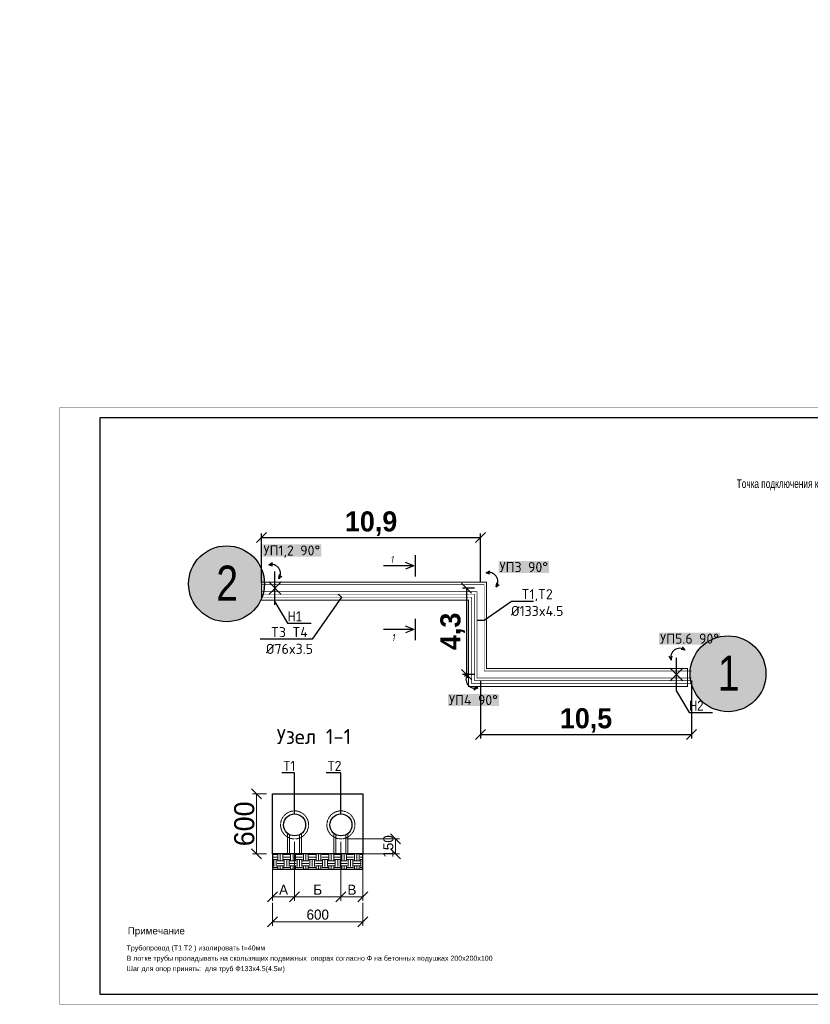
# Model space of a CAD drawing. Header units: millimetres. Extents: x 0 to 1576219, y -334896 to 156638.
# Tile 55 of 63: x 728510 to 767865, y -212049 to -163019. Entities that reach past the tile are written whole.
import ezdxf
from ezdxf import colors
from ezdxf.entities.mleader import LeaderData, LeaderLine
from ezdxf.math import Vec2, Vec3

# ---------------------------------------------------------------- set-up
doc = ezdxf.new("R2010")
doc.units = ezdxf.units.MM
doc.linetypes.add('( Hidden )', pattern=[0.375, 0.25, -0.125])
for name, color, linetype, lineweight in [('.', 7, 'Continuous', 15), ('KIK-0-HSL-HTC', 250, 'Continuous', 18), ('Отоп', 1, 'Continuous', 53), ('ТС_труБы', 5, 'Continuous', 60)]:
    doc.layers.add(name, color=color, linetype=linetype, lineweight=lineweight)
doc.layers.add('os', color=3, linetype='Continuous')
doc.layers.add('ВЫНОСКИ', color=7, linetype='Continuous')
doc.layers.add('К1', color=7, linetype='Continuous', lineweight=40, true_color=0x076e4b)
doc.styles.add('Arial', font='ARIALUNI.TTF')
doc.styles.add('ATR', font='romans.shx', dxfattribs={"width": 0.6})
doc.styles.add('BM-431', font='txt')
doc.styles.add('FAYZXON', font='GOTHICB.TTF')
doc.styles.add('GOST', font='isocpeur.ttf')
doc.styles.add('ISO_1.0', font='isocpeur.ttf')
doc.styles.add('ISOCPEUR', font='isocpeur.ttf')
doc.styles.add('стиль 3', font='arial.ttf', dxfattribs={"width": 0.8, "height": 800})
doc.dimstyles.new('MAGENTA genplan dimension', dxfattribs={"dimtxt": 1000, "dimasz": 500, "dimexe": 200, "dimexo": 300, "dimgap": 100, "dimtad": 1, "dimdec": 1, "dimlfac": 0.001, "dimzin": 1, "dimtxsty": 'FAYZXON', "dimblk": 'OBLIQUE', "dimcen": 0, "dimclrd": 142, "dimclre": 142, "dimclrt": 6, "dimadec": 0, "dimazin": 0, "dimtfac": 1, "dimtdec": 1, "dimtmove": 0, "dimatfit": 3, "dimldrblk": 'OBLIQUE', "dimfxl": 1, "dimlwd": 30, "dimlwe": 30, "dimarcsym": 0})

# ---------------------------------------------------------------- blocks, each defined once
blk = doc.blocks.new('_Oblique')
at = {"color": 0, "linetype": 'ByBlock', "lineweight": -2}
blk.add_line((-0.5, -0.5), (0.5, 0.5), dxfattribs=at)
blk = doc.blocks.new('*D340')
at = {"color": 142, "lineweight": 30, "transparency": 16777216}
for p, q in [((740552, -191027), (740552, -188611)), ((751452, -191027), (751452, -188611)), ((740552, -188811), (751452, -188811))]:
    blk.add_line(p, q, dxfattribs=at)
at = {"layer": 'Defpoints', "color": 0, "transparency": 16777216}
for p in [(751452, -188811), (740552, -191327), (751452, -191327)]:
    blk.add_point(p, dxfattribs=at)
at = {"color": 142, "lineweight": 30, "transparency": 16777216, "xscale": 500, "yscale": 500, "zscale": 500, "rotation": 180}
blk.add_blockref('_Oblique', (740552, -188811), dxfattribs=at)
at = {"color": 142, "lineweight": 30, "transparency": 16777216, "xscale": 500, "yscale": 500, "zscale": 500}
blk.add_blockref('_Oblique', (751452, -188811), dxfattribs=at)
at = {"color": 6, "transparency": 16777216, "insert": (746002, -188116), "char_height": 1000, "attachment_point": 5, "style": 'FAYZXON'}
blk.add_mtext('10,9', dxfattribs=at)
blk = doc.blocks.new('*D341')
at = {"color": 142, "lineweight": 30, "transparency": 16777216}
for p, q in [((751152, -191327), (750557, -191327)), ((750757, -191327), (750757, -195627)), ((751152, -195627), (750557, -195627))]:
    blk.add_line(p, q, dxfattribs=at)
at = {"layer": 'Defpoints', "color": 0, "transparency": 16777216}
for p in [(751452, -191327), (750757, -195627), (751452, -195627)]:
    blk.add_point(p, dxfattribs=at)
at = {"color": 142, "lineweight": 30, "transparency": 16777216, "xscale": 500, "yscale": 500, "zscale": 500}
for p, rotation in [((750757, -191327), 90), ((750757, -195627), 270)]:
    blk.add_blockref('_Oblique', p, dxfattribs=dict(at, rotation=rotation))
at = {"color": 6, "transparency": 16777216, "insert": (750062, -193477), "char_height": 1000, "attachment_point": 5, "rotation": 90, "style": 'FAYZXON'}
blk.add_mtext('4,3', dxfattribs=at)
blk = doc.blocks.new('*D342')
at = {"color": 142, "lineweight": 30, "transparency": 16777216}
for p, q in [((751452, -195927), (751452, -198812)), ((761952, -195927), (761952, -198812)), ((751452, -198612), (761952, -198612))]:
    blk.add_line(p, q, dxfattribs=at)
at = {"layer": 'Defpoints', "color": 0, "transparency": 16777216}
for p in [(751452, -195627), (761952, -195627), (761952, -198612)]:
    blk.add_point(p, dxfattribs=at)
at = {"color": 142, "lineweight": 30, "transparency": 16777216, "xscale": 500, "yscale": 500, "zscale": 500, "rotation": 180}
blk.add_blockref('_Oblique', (751452, -198612), dxfattribs=at)
at = {"color": 142, "lineweight": 30, "transparency": 16777216, "xscale": 500, "yscale": 500, "zscale": 500}
blk.add_blockref('_Oblique', (761952, -198612), dxfattribs=at)
at = {"color": 6, "transparency": 16777216, "insert": (756702, -197917), "char_height": 1000, "attachment_point": 5, "style": 'FAYZXON'}
blk.add_mtext('10,5', dxfattribs=at)
blk = doc.blocks.new('_None')
blk = doc.blocks.new('*D343')
at = {"color": 250, "lineweight": 0, "transparency": 16777216}
for p, q in [((742194, -203963), (742194, -206894)), ((741096, -204863), (741096, -206894))]:
    blk.add_line(p, q, dxfattribs=at)
at = {"color": 250, "linetype": 'Continuous', "lineweight": 0, "transparency": 16777216}
blk.add_line((741096, -206694), (742194, -206694), dxfattribs=at)
at = {"layer": 'Defpoints', "color": 0, "linetype": 'Continuous', "transparency": 16777216}
for p in [(742194, -203663), (741096, -204563), (742194, -206694)]:
    blk.add_point(p, dxfattribs=at)
at = {"color": 250, "linetype": 'Continuous', "lineweight": 0, "transparency": 16777216, "xscale": 500, "yscale": 500, "zscale": 500, "rotation": 180}
blk.add_blockref('_Oblique', (741096, -206694), dxfattribs=at)
at = {"color": 250, "linetype": 'Continuous', "lineweight": 0, "transparency": 16777216, "xscale": 500, "yscale": 500, "zscale": 500}
blk.add_blockref('_Oblique', (742194, -206694), dxfattribs=at)
at = {"color": 250, "linetype": 'Continuous', "lineweight": 0, "transparency": 16777216, "insert": (741645, -206344), "char_height": 1000, "attachment_point": 5, "style": 'BM-431'}
blk.add_mtext('{\\H0.5x;A}', dxfattribs=at)
blk = doc.blocks.new('*D346')
at = {"color": 250, "lineweight": 0, "transparency": 16777216}
for p, q in [((742194, -203963), (742194, -206894)), ((744499, -203963), (744499, -206894))]:
    blk.add_line(p, q, dxfattribs=at)
at = {"color": 250, "linetype": 'Continuous', "lineweight": 0, "transparency": 16777216}
blk.add_line((742194, -206694), (744499, -206694), dxfattribs=at)
at = {"layer": 'Defpoints', "color": 0, "linetype": 'Continuous', "transparency": 16777216}
for p in [(742194, -203663), (744499, -203663), (744499, -206694)]:
    blk.add_point(p, dxfattribs=at)
at = {"color": 250, "linetype": 'Continuous', "lineweight": 0, "transparency": 16777216, "xscale": 500, "yscale": 500, "zscale": 500, "rotation": 180}
blk.add_blockref('_Oblique', (742194, -206694), dxfattribs=at)
at = {"color": 250, "linetype": 'Continuous', "lineweight": 0, "transparency": 16777216, "xscale": 500, "yscale": 500, "zscale": 500}
blk.add_blockref('_Oblique', (744499, -206694), dxfattribs=at)
at = {"color": 250, "linetype": 'Continuous', "lineweight": 0, "transparency": 16777216, "insert": (743346, -206344), "char_height": 1000, "attachment_point": 5, "style": 'BM-431'}
blk.add_mtext('{\\H0.5x;Б}', dxfattribs=at)
blk = doc.blocks.new('*D347')
at = {"color": 250, "lineweight": 0, "transparency": 16777216}
for p, q in [((744499, -203963), (744499, -206894)), ((745596, -203963), (745596, -206894))]:
    blk.add_line(p, q, dxfattribs=at)
at = {"color": 250, "linetype": 'Continuous', "lineweight": 0, "transparency": 16777216}
blk.add_line((744499, -206694), (745596, -206694), dxfattribs=at)
at = {"layer": 'Defpoints', "color": 0, "linetype": 'Continuous', "transparency": 16777216}
for p in [(744499, -203663), (745596, -203663), (745596, -206694)]:
    blk.add_point(p, dxfattribs=at)
at = {"color": 250, "linetype": 'Continuous', "lineweight": 0, "transparency": 16777216, "xscale": 500, "yscale": 500, "zscale": 500, "rotation": 180}
blk.add_blockref('_Oblique', (744499, -206694), dxfattribs=at)
at = {"color": 250, "linetype": 'Continuous', "lineweight": 0, "transparency": 16777216, "xscale": 500, "yscale": 500, "zscale": 500}
blk.add_blockref('_Oblique', (745596, -206694), dxfattribs=at)
at = {"color": 250, "linetype": 'Continuous', "lineweight": 0, "transparency": 16777216, "insert": (745047, -206344), "char_height": 1000, "attachment_point": 5, "style": 'BM-431'}
blk.add_mtext('{\\H0.5x;B}', dxfattribs=at)
blk = doc.blocks.new('*D344')
at = {"color": 250, "lineweight": 0, "transparency": 16777216}
for p, q in [((741096, -206994), (741096, -208136)), ((745596, -206999), (745596, -208136))]:
    blk.add_line(p, q, dxfattribs=at)
at = {"color": 250, "linetype": 'Continuous', "lineweight": 0, "transparency": 16777216}
blk.add_line((741096, -207936), (745596, -207936), dxfattribs=at)
at = {"layer": 'Defpoints', "color": 0, "linetype": 'Continuous', "transparency": 16777216}
for p in [(741096, -206694), (745596, -206699), (745596, -207936)]:
    blk.add_point(p, dxfattribs=at)
at = {"color": 250, "linetype": 'Continuous', "lineweight": 0, "transparency": 16777216, "xscale": 500, "yscale": 500, "zscale": 500, "rotation": 180}
blk.add_blockref('_Oblique', (741096, -207936), dxfattribs=at)
at = {"color": 250, "linetype": 'Continuous', "lineweight": 0, "transparency": 16777216, "xscale": 500, "yscale": 500, "zscale": 500}
blk.add_blockref('_Oblique', (745596, -207936), dxfattribs=at)
at = {"color": 250, "linetype": 'Continuous', "lineweight": 0, "transparency": 16777216, "insert": (743346, -207586), "char_height": 1000, "attachment_point": 5, "style": 'BM-431'}
blk.add_mtext('{\\H0.5x;600}', dxfattribs=at)
blk = doc.blocks.new('*D348')
at = {"color": 250, "lineweight": 0, "transparency": 16777216}
for p, q in [((744799, -203813), (747412, -203813)), ((744799, -204563), (747412, -204563))]:
    blk.add_line(p, q, dxfattribs=at)
at = {"color": 250, "linetype": 'Continuous', "lineweight": 0, "transparency": 16777216}
blk.add_line((747212, -203813), (747212, -204563), dxfattribs=at)
at = {"layer": 'Defpoints', "color": 0, "linetype": 'Continuous', "transparency": 16777216}
for p in [(744499, -203813), (744499, -204563), (747212, -204563)]:
    blk.add_point(p, dxfattribs=at)
at = {"color": 250, "linetype": 'Continuous', "lineweight": 0, "transparency": 16777216, "xscale": 500, "yscale": 500, "zscale": 500}
for p, rotation in [((747212, -203813), 90), ((747212, -204563), 270)]:
    blk.add_blockref('_Oblique', p, dxfattribs=dict(at, rotation=rotation))
at = {"color": 250, "linetype": 'Continuous', "lineweight": 0, "transparency": 16777216, "insert": (746862, -204188), "char_height": 1000, "attachment_point": 5, "rotation": 90, "style": 'BM-431'}
blk.add_mtext('{\\H0.5x;150}', dxfattribs=at)
blk = doc.blocks.new('*D345')
at = {"color": 250, "lineweight": 0, "transparency": 16777216}
for p, q in [((740796, -201563), (740093, -201563)), ((740796, -204563), (740093, -204563))]:
    blk.add_line(p, q, dxfattribs=at)
at = {"color": 250, "linetype": 'Continuous', "lineweight": 0, "transparency": 16777216}
blk.add_line((740293, -201563), (740293, -204563), dxfattribs=at)
at = {"layer": 'Defpoints', "color": 0, "linetype": 'Continuous', "transparency": 16777216}
for p in [(741096, -201563), (740293, -204563), (741096, -204563)]:
    blk.add_point(p, dxfattribs=at)
at = {"color": 250, "linetype": 'Continuous', "lineweight": 0, "transparency": 16777216, "xscale": 500, "yscale": 500, "zscale": 500}
for p, rotation in [((740293, -201563), 90), ((740293, -204563), 270)]:
    blk.add_blockref('_Oblique', p, dxfattribs=dict(at, rotation=rotation))
at = {"color": 250, "linetype": 'Continuous', "lineweight": 0, "transparency": 16777216, "insert": (739693, -203063), "char_height": 1000, "attachment_point": 5, "rotation": 90, "style": 'BM-431'}
blk.add_mtext('600', dxfattribs=at)

msp = doc.modelspace()

# ---------------------------------------------------------------- hatches: boundary and pattern name
at = {"layer": 'KIK-0-HSL-HTC'}
h = msp.add_hatch(dxfattribs=at)
h.set_pattern_fill('EARTH', color=0, scale=50)
h.set_pattern_definition([(0, (635595.45, -212453.9), (317.5, 317.5), [317.5, -317.5]), (0, (635595.45, -212334.83), (317.5, 317.5), [317.5, -317.5]), (0, (635595.45, -212215.77), (317.5, 317.5), [317.5, -317.5]), (90, (635635.14, -212176.08), (-317.5, 317.5), [317.5, -317.5]), (90, (635754.2, -212176.08), (-317.5, 317.5), [317.5, -317.5]), (90, (635873.26, -212176.08), (-317.5, 317.5), [317.5, -317.5])])
h.paths.add_polyline_path([(745596.021, -204562.565), (741096.021, -204562.565), (741096.021, -205312.565), (745596.021, -205312.565)])

# ---------------------------------------------------------------- linework, layer by layer
at = {"lineweight": 25}
for p, q in [((751726.785, -190564.213, 3656), (751919.016, -190460.082, 3656)), ((751726.785, -190564.213, 3656), (751915.642, -190618.601, 3656)), ((752227.974, -191266.782, 3656), (752257.147, -191059.693, 3656)), ((752227.974, -191266.782, 3656), (752384.631, -191137.29, 3656)), ((741218.01, -192014.189), (741843.626, -193070.088, -500253)), ((761640.024, -194406.46, -3656), (761432.936, -194377.287, -3656)), ((761640.024, -194406.46, -3656), (761510.532, -194249.803, -3656)), ((760937.455, -194907.649, -3656), (760833.325, -194715.418, -3656)), ((760937.455, -194907.649, -3656), (760991.844, -194718.792, -3656)), ((750809.46, -195591.486), (750652.803, -195720.978)), ((750809.46, -195591.486), (750780.287, -195798.574)), ((751310.649, -196294.055), (751118.418, -196398.185)), ((751310.649, -196294.055), (751121.792, -196239.666)), ((761203.581, -196457.173, -3651.448), (761829.196, -197513.071, -503904.448))]:
    msp.add_line(p, q, dxfattribs=at)
at = {"lineweight": 30}
for p, q in [((740904.784, -191013.479), (741531.237, -191639.931)), ((741531.237, -191013.479), (740904.784, -191639.931)), ((761199.014, -196449.466), (761199.014, -194804.153)), ((760885.788, -195313.583), (761512.241, -195940.036)), ((761512.241, -195313.583), (760885.788, -195940.036))]:
    msp.add_line(p, q, dxfattribs=at)
at = {"color": 0, "lineweight": 0}
for p, q in [((741843.521, -203536.083), (741843.521, -204562.565)), ((741943.521, -203602.155), (741943.521, -204562.565)), ((742443.521, -203602.155), (742443.521, -204562.565)), ((742543.521, -203536.083), (742543.521, -204562.565)), ((744148.877, -203536.083), (744148.877, -204562.565)), ((744248.877, -203602.155), (744248.877, -204562.565)), ((744748.877, -203602.155), (744748.877, -204562.565)), ((744848.877, -203536.083), (744848.877, -204562.565))]:
    msp.add_line(p, q, dxfattribs=at)
at = {"ltscale": 10, "const_width": 10}
msp.add_lwpolyline([(841929.067, -212044.215), (730492.069, -212044.215), (730492.069, -182344.215), (841929.067, -182344.215)], close=True, dxfattribs=at)
msp.add_lwpolyline([(783929.067, -211544.215), (732492.069, -211544.215), (732492.069, -182844.215), (841429.067, -182844.215), (841429.067, -211544.215), (783929.067, -211544.215)], dxfattribs=at)
at = {"color": 1, "const_width": 30}
msp.add_lwpolyline([(740551.857, -191146.705), (751631.751, -191146.705), (751631.751, -195446.81), (761951.68, -195446.81)], dxfattribs=at)
at = {"color": 5, "const_width": 30}
msp.add_lwpolyline([(740551.857, -191506.705), (751271.751, -191506.705), (751271.751, -195806.81), (761951.68, -195806.81)], dxfattribs=at)
at = {"color": 6, "const_width": 30}
msp.add_lwpolyline([(740551.857, -191776.705), (751001.751, -191776.705), (751001.751, -196076.81), (761951.68, -196076.81)], dxfattribs=at)
at = {"lineweight": 25}
for points, elevation in [([(741843.626, -193070.088), (743012.826, -193070.088)], -500253), ([(761829.196, -197513.071), (762998.397, -197513.071)], -503904.448)]:
    msp.add_lwpolyline(points, dxfattribs=dict(at, elevation=elevation))
at = {"color": 4, "lineweight": 30}
msp.add_lwpolyline([(741096.021, -201562.565), (745596.021, -201562.565), (745596.021, -204562.565), (741096.021, -204562.565)], close=True, dxfattribs=at)
at = {"color": 0, "lineweight": 30}
msp.add_lwpolyline([(745596.021, -204562.565), (741096.021, -204562.565), (741096.021, -205312.565), (745596.021, -205312.565)], close=True, dxfattribs=at)
at = {"color": 0, "linetype": '( Hidden )', "lineweight": 0, "ltscale": 4}
for centre in [(742193.521, -203115.065), (744498.877, -203115.065)]:
    msp.add_circle(centre, 697.5, dxfattribs=at)
at = {"color": 1, "lineweight": 30}
msp.add_circle((742193.521, -203115.065), 547.5, dxfattribs=at)
at = {"color": 5, "lineweight": 30}
msp.add_circle((744498.877, -203115.065), 547.5, dxfattribs=at)
at = {"lineweight": 25}
for centre, start, end in [((751859.528, -191001.44, 3656), 324.2398423, 106.9406549), ((761374.683, -194774.906, -3656), 54.2398423, 196.9406549), ((751177.906, -195856.827), 144.2398423, 286.9406549)]:
    msp.add_arc(centre, 454.046, start, end, dxfattribs=at)
at = {"layer": 'Defpoints', "ltscale": 20}
msp.add_lwpolyline([(732492.069, -211544.215), (841429.067, -211544.215), (841429.067, -182844.215), (732492.069, -182844.215)], close=True, dxfattribs=at)
at = {"layer": 'os', "color": 3, "const_width": 30}
msp.add_lwpolyline([(740551.857, -191626.705), (751151.751, -191626.705), (751151.751, -195926.81), (761951.68, -195926.81)], dxfattribs=at)

# ---------------------------------------------------------------- texts
at = {"lineweight": 15, "style": 'Arial', "width": 0.7}
msp.add_text('Точка подключения к существующей магистральной системе отопления.', height=422.53619, dxfattribs=at).set_placement((764200.254, -186333.35, 225689.761))
at = {"lineweight": 25, "style": 'стиль 3', "width": 0.8}
for s, p in [('Н1', (741846.18, -192984.628, -500253)), ('Н2', (761831.75, -197427.611, -503904.448))]:
    msp.add_text(s, height=500, dxfattribs=at).set_placement(p)
at = {"lineweight": 20, "style": 'Arial'}
for s, height, p in [('Примечание ', 350, (733887.16, -208567.303)), ('Трубопровод (Т1 Т2 ) изолировать t=40мм', 250, (733832.11, -209367.553)), ('В лотке трубы проладывать на скользящих подвижных  опорах согласно Ф на бетонных подушках 200х200х100', 250, (733832.11, -209880.243)), ('Шаг для опор принять:  для труб Ф133х4.5(4.5м) ', 250, (733832.11, -210397.263))]:
    msp.add_text(s, height=height, dxfattribs=at).set_placement(p)

# ---------------------------------------------------------------- dimensions: what is measured, and where the dimension line sits
at = {"linetype": 'Continuous', "lineweight": 0}
dim = msp.add_linear_dim(base=(740292.955, -204562.565), p1=(741096.021, -201562.565), p2=(741096.021, -204562.565), angle=90, text='600', dimstyle='MAGENTA genplan dimension', override={"dimtxsty": 'BM-431', "dimclrd": 250, "dimclre": 250, "dimclrt": 250, "dimlwd": 0, "dimlwe": 0}, dxfattribs=at)
dim.commit()
dim.dimension.update_dxf_attribs({"geometry": '*D345', "text_midpoint": (739692.955, -203062.565)})
dim = msp.add_linear_dim(base=(747211.804, -204562.565), p1=(744498.877, -203812.565), p2=(744498.877, -204562.565), angle=90, text='{\\H0.5x;150}', dimstyle='MAGENTA genplan dimension', override={"dimtxsty": 'BM-431', "dimclrd": 250, "dimclre": 250, "dimclrt": 250, "dimlwd": 0, "dimlwe": 0}, dxfattribs=at)
dim.commit()
dim.dimension.update_dxf_attribs({"geometry": '*D348', "text_midpoint": (747211.804, -204187.565), "dimtype": 160})
for base, p1, p2, text, picture, middle in [((742193.521, -206693.799), (741096.021, -204562.565), (742193.521, -203662.565), '{\\H0.5x;A}', '*D343', (741644.771, -206343.799)), ((744498.877, -206693.799), (742193.521, -203662.565), (744498.877, -203662.565), '{\\H0.5x;Б}', '*D346', (743346.199, -206343.799)), ((745596.021, -206693.799), (744498.877, -203662.565), (745596.021, -203662.565), '{\\H0.5x;B}', '*D347', (745047.449, -206343.799)), ((745596.021, -207935.715), (741096.021, -206693.799), (745596.021, -206698.799), '{\\H0.5x;600}', '*D344', (743346.021, -207585.715))]:
    dim = msp.add_linear_dim(base=base, p1=p1, p2=p2, text=text, dimstyle='MAGENTA genplan dimension', override={"dimtxsty": 'BM-431', "dimclrd": 250, "dimclre": 250, "dimclrt": 250, "dimlwd": 0, "dimlwe": 0}, dxfattribs=at)
    dim.commit()
    dim.dimension.update_dxf_attribs({"geometry": picture, "text_midpoint": middle})

# ---------------------------------------------------------------- leaders
at = {"layer": 'ТС_труБы', "color": 0, "linetype": 'Continuous', "lineweight": 0}
ml = msp.add_multileader_mtext('Standard', dxfattribs=at)
ml.set_content('\\pxt16;{\\C0;Т1}', color=250, style='ISOCPEUR')
ml.set_leader_properties(color=250)
ml.set_arrow_properties(name='NONE')
ml.build(insert=Vec2(0, 0))
ml.multileader.update_dxf_attribs({"text_left_attachment_type": 6, "text_right_attachment_type": 6, "dogleg_length": 0.518, "arrow_head_size": 100})
ctx = ml.context
ctx.base_point, ctx.char_height, ctx.arrow_head_size, ctx.landing_gap_size, ctx.plane_origin = Vec3(741626.775, -200527.797), 500, 100, 0, Vec3(734574.875, -210837.482)
ctx.left_attachment, ctx.right_attachment = 6, 6
notes = []
notes.append((ctx, [(1, (1, 1, 0), (742194.638, -200527.797), (-1, 0), 17.863, [(0, [(742193.521, -202567.565)], 0, [])])]))
ctx.mtext.insert, ctx.mtext.width, ctx.mtext.flow_direction = Vec3(741626.775, -199927.797), 605, 5
ml = msp.add_multileader_mtext('Standard', dxfattribs=at)
ml.set_content('{\\C0;Т2}', color=250, style='ISOCPEUR')
ml.set_leader_properties(color=250)
ml.set_arrow_properties(name='NONE')
ml.build(insert=Vec2(0, 0))
ml.multileader.update_dxf_attribs({"text_left_attachment_type": 6, "text_right_attachment_type": 6, "dogleg_length": 0.518, "arrow_head_size": 100})
ctx = ml.context
ctx.base_point, ctx.char_height, ctx.arrow_head_size, ctx.landing_gap_size, ctx.plane_origin = Vec3(743832.131, -200527.797), 500, 100, 0, Vec3(736880.232, -210837.482)
ctx.left_attachment, ctx.right_attachment = 6, 6
notes.append((ctx, [(1, (1, 1, 0), (744499.995, -200527.797), (-1, 0), 17.863, [(0, [(744498.877, -202567.565)], 0, [])])]))
ctx.mtext.insert, ctx.mtext.width, ctx.mtext.flow_direction = Vec3(743832.131, -199927.797), 705, 5
for ctx, leaders in notes:
    for number, flags, end, landing, length, lines in leaders:
        leader = LeaderData()
        leader.index, (leader.has_last_leader_line, leader.has_dogleg_vector, leader.attachment_direction) = number, flags
        leader.last_leader_point, leader.dogleg_vector, leader.dogleg_length = Vec3(end), Vec3(landing), length
        for number, points, colour, breaks in lines:
            line = LeaderLine()
            line.index, line.vertices, line.color, line.breaks = number, Vec3.list(points), colors.encode_raw_color(colour), breaks
            leader.lines.append(line)
        ctx.leaders.append(leader)

# ---------------------------------------------------------------- next in the draw order: leaders
at = {"layer": 'К1', "color": 0, "linetype": 'ByBlock', "lineweight": 0, "ltscale": 250}
ml = msp.add_multileader_mtext('Standard', dxfattribs=at)
ml.set_content('УП1,2 90%%D', style='GOST')
ml.set_leader_properties()
ml.build(insert=Vec2(0, 0))
ml.multileader.update_dxf_attribs({"text_left_attachment_type": 6, "text_right_attachment_type": 6, "dogleg_length": 0.001, "arrow_head_size": 750, "scale": 500})
ctx = ml.context
ctx.base_point, ctx.scale, ctx.char_height, ctx.arrow_head_size, ctx.landing_gap_size, ctx.plane_origin = Vec3(740669.526, -189800.546, 3656), 500, 500, 750, 0, Vec3(775757.993, -176241.907, 3656)
ctx.left_attachment, ctx.right_attachment, ctx.text_align_type = 6, 6, 1
notes = []
notes.append((ctx, [(0, (0, 0, 0), (0, 0), (1, 0), 1, [])]))
ctx.mtext.insert, ctx.mtext.alignment, ctx.mtext.flow_direction = Vec3(742057.026, -189200.546, 3656), 2, 5
ctx.mtext.has_bg_fill, ctx.mtext.bg_color, ctx.mtext.bg_scale_factor, ctx.mtext.bg_transparency, ctx.mtext.use_window_bg_color = 1, -1023410173, 1.1, 0, 0
for ctx, leaders in notes:
    for number, flags, end, landing, length, lines in leaders:
        leader = LeaderData()
        leader.index, (leader.has_last_leader_line, leader.has_dogleg_vector, leader.attachment_direction) = number, flags
        leader.last_leader_point, leader.dogleg_vector, leader.dogleg_length = Vec3(end), Vec3(landing), length
        for number, points, colour, breaks in lines:
            line = LeaderLine()
            line.index, line.vertices, line.color, line.breaks = number, Vec3.list(points), colors.encode_raw_color(colour), breaks
            leader.lines.append(line)
        ctx.leaders.append(leader)

# ---------------------------------------------------------------- next in the draw order: linework, layer by layer
at = {"lineweight": 25}
for p, q in [((740907.778, -190157.136, 3073.19), (741100.009, -190053.006, 3073.19)), ((740907.778, -190157.136, 3073.19), (741096.635, -190211.525, 3073.19)), ((741408.966, -190859.705, 3073.19), (741438.139, -190652.617, 3073.19)), ((741408.966, -190859.705, 3073.19), (741565.624, -190730.213, 3073.19))]:
    msp.add_line(p, q, dxfattribs=at)
at = {"lineweight": 30}
msp.add_line((741218.01, -192149.361), (741218.01, -190504.048), dxfattribs=at)
at = {"lineweight": 25}
msp.add_arc((741040.521, -190594.363, 3073.19), 454.046, 324.2398423, 106.9406549, dxfattribs=at)

# ---------------------------------------------------------------- next in the draw order: leaders
at = {"layer": 'К1', "color": 0, "linetype": 'ByBlock', "lineweight": 0, "ltscale": 250}
ml = msp.add_multileader_mtext('Standard', dxfattribs=at)
ml.set_content('УП3 90%%D', style='GOST')
ml.set_leader_properties()
ml.build(insert=Vec2(0, 0))
ml.multileader.update_dxf_attribs({"text_left_attachment_type": 6, "text_right_attachment_type": 6, "dogleg_length": 0.001, "arrow_head_size": 750, "scale": 500})
ctx = ml.context
ctx.base_point, ctx.scale, ctx.char_height, ctx.arrow_head_size, ctx.landing_gap_size, ctx.plane_origin = Vec3(752427.104, -190628.39, 3656), 500, 500, 750, 0, Vec3(786128.071, -177069.751, 3656)
ctx.left_attachment, ctx.right_attachment, ctx.text_align_type = 6, 6, 1
notes = []
notes.append((ctx, [(0, (0, 0, 0), (0, 0), (1, 0), 1, [])]))
ctx.mtext.insert, ctx.mtext.alignment, ctx.mtext.flow_direction = Vec3(753602.104, -190028.39, 3656), 2, 5
ctx.mtext.has_bg_fill, ctx.mtext.bg_color, ctx.mtext.bg_scale_factor, ctx.mtext.bg_transparency, ctx.mtext.use_window_bg_color = 1, -1023410173, 1.1, 0, 0
for ctx, leaders in notes:
    for number, flags, end, landing, length, lines in leaders:
        leader = LeaderData()
        leader.index, (leader.has_last_leader_line, leader.has_dogleg_vector, leader.attachment_direction) = number, flags
        leader.last_leader_point, leader.dogleg_vector, leader.dogleg_length = Vec3(end), Vec3(landing), length
        for number, points, colour, breaks in lines:
            line = LeaderLine()
            line.index, line.vertices, line.color, line.breaks = number, Vec3.list(points), colors.encode_raw_color(colour), breaks
            leader.lines.append(line)
        ctx.leaders.append(leader)

# ---------------------------------------------------------------- next in the draw order: leaders
ml = msp.add_multileader_mtext('Standard', dxfattribs=at)
ml.set_content('УП4 90%%D', style='GOST')
ml.set_leader_properties()
ml.build(insert=Vec2(0, 0))
ml.multileader.update_dxf_attribs({"text_left_attachment_type": 6, "text_right_attachment_type": 6, "dogleg_length": 0.001, "arrow_head_size": 750, "scale": 500})
ctx = ml.context
ctx.base_point, ctx.scale, ctx.char_height, ctx.arrow_head_size, ctx.landing_gap_size, ctx.plane_origin = Vec3(749897.856, -197249.302, 3656), 500, 500, 750, 0, Vec3(782423.822, -183690.663, 3656)
ctx.left_attachment, ctx.right_attachment, ctx.text_align_type = 6, 6, 1
notes = []
notes.append((ctx, [(0, (0, 0, 0), (0, 0), (1, 0), 1, [])]))
ctx.mtext.insert, ctx.mtext.alignment, ctx.mtext.flow_direction = Vec3(751097.856, -196649.302, 3656), 2, 5
ctx.mtext.has_bg_fill, ctx.mtext.bg_color, ctx.mtext.bg_scale_factor, ctx.mtext.bg_transparency, ctx.mtext.use_window_bg_color = 1, -1023410173, 1.1, 0, 0
for ctx, leaders in notes:
    for number, flags, end, landing, length, lines in leaders:
        leader = LeaderData()
        leader.index, (leader.has_last_leader_line, leader.has_dogleg_vector, leader.attachment_direction) = number, flags
        leader.last_leader_point, leader.dogleg_vector, leader.dogleg_length = Vec3(end), Vec3(landing), length
        for number, points, colour, breaks in lines:
            line = LeaderLine()
            line.index, line.vertices, line.color, line.breaks = number, Vec3.list(points), colors.encode_raw_color(colour), breaks
            leader.lines.append(line)
        ctx.leaders.append(leader)

# ---------------------------------------------------------------- next in the draw order: texts
at = {"layer": 'ВЫНОСКИ', "color": 7, "lineweight": 0, "insert": (740193.485, -198339.377), "char_height": 750, "width": 5936.06224, "attachment_point": 1, "style": 'ISO_1.0'}
msp.add_mtext('\\pi1111.78112;Узел 1-1', dxfattribs=at)

# ---------------------------------------------------------------- next in the draw order: dimensions: what is measured, and where the dimension line sits
dim = msp.add_linear_dim(base=(761951.68, -198611.676), p1=(751451.751, -195626.81), p2=(761951.68, -195626.81), dimstyle='MAGENTA genplan dimension')
dim.commit()
dim.dimension.update_dxf_attribs({"geometry": '*D342', "text_midpoint": (756701.716, -197916.502)})

# ---------------------------------------------------------------- next in the draw order: leaders
at = {"layer": 'К1', "color": 0, "linetype": 'ByBlock', "lineweight": 0, "ltscale": 250}
ml = msp.add_multileader_mtext('Standard', dxfattribs=at)
ml.set_content('УП5.6 90%%D', style='GOST')
ml.set_leader_properties()
ml.build(insert=Vec2(0, 0))
ml.multileader.update_dxf_attribs({"text_left_attachment_type": 6, "text_right_attachment_type": 6, "dogleg_length": 0.001, "arrow_head_size": 750, "scale": 500})
ctx = ml.context
ctx.base_point, ctx.scale, ctx.char_height, ctx.arrow_head_size, ctx.landing_gap_size, ctx.plane_origin = Vec3(760430.922, -194191.015, 3656), 500, 500, 750, 0, Vec3(791756.888, -180632.376, 3656)
ctx.left_attachment, ctx.right_attachment, ctx.text_align_type = 6, 6, 1
notes = []
notes.append((ctx, [(0, (0, 0, 0), (0, 0), (1, 0), 1, [])]))
ctx.mtext.insert, ctx.mtext.alignment, ctx.mtext.flow_direction = Vec3(761855.922, -193591.015, 3656), 2, 5
ctx.mtext.has_bg_fill, ctx.mtext.bg_color, ctx.mtext.bg_scale_factor, ctx.mtext.bg_transparency, ctx.mtext.use_window_bg_color = 1, -1023410173, 1.1, 0, 0
for ctx, leaders in notes:
    for number, flags, end, landing, length, lines in leaders:
        leader = LeaderData()
        leader.index, (leader.has_last_leader_line, leader.has_dogleg_vector, leader.attachment_direction) = number, flags
        leader.last_leader_point, leader.dogleg_vector, leader.dogleg_length = Vec3(end), Vec3(landing), length
        for number, points, colour, breaks in lines:
            line = LeaderLine()
            line.index, line.vertices, line.color, line.breaks = number, Vec3.list(points), colors.encode_raw_color(colour), breaks
            leader.lines.append(line)
        ctx.leaders.append(leader)

# ---------------------------------------------------------------- next in the draw order: hatches: boundary and pattern name
at = {"layer": '.', "true_color": 0xffffff}
h = msp.add_hatch(color=7, dxfattribs=at)
h.dxf.hatch_style = 1
h.paths.add_polyline_path([(736918.343, -191109.474, 1), (740696.508, -191109.474, 1)])
h = msp.add_hatch(color=7, dxfattribs=at)
h.dxf.hatch_style = 1
h.paths.add_polyline_path([(761881.014, -195588.771, 1), (765659.178, -195588.771, 1)])

# ---------------------------------------------------------------- next in the draw order: linework, layer by layer
for p, q in [((748199.523, -189679.276), (748199.523, -190750.936)), ((748124.813, -190215.106), (746624.813, -190215.106)), ((748124.813, -190215.106), (747710.503, -190045.006)), ((748124.813, -190215.106), (747710.503, -190385.206)), ((748199.523, -192847.376), (748199.523, -193919.036)), ((748124.813, -193383.206), (746624.813, -193383.206)), ((748124.813, -193383.206), (747710.503, -193213.106)), ((748124.813, -193383.206), (747710.503, -193553.306))]:
    msp.add_line(p, q)
at = {"const_width": 50}
msp.add_lwpolyline([(740551.825, -191026.705), (751751.751, -191026.705), (751751.751, -195326.234), (761751.63, -195326.81), (761751.68, -196226.81), (750851.751, -196226.81), (750851.751, -191926.294), (740551.848, -191926.705)], close=True, dxfattribs=at)
for centre in [(738807.425, -191109.474), (763770.096, -195588.771)]:
    msp.add_circle(centre, 1889.082)

# ---------------------------------------------------------------- next in the draw order: texts
at = {"lineweight": 30, "style": 'ATR', "oblique": 10, "width": 0.8}
for p in [(746961.173, -190070.307), (747031.729, -193958.765)]:
    e = msp.add_text('1', height=350, dxfattribs=at)
    e.set_placement(p)
    e.dxf.unprotected_set("ltscale", 0)
at = {"lineweight": 25, "style": 'стиль 3', "width": 0.8}
for s, p in [('2', (738295.137, -191955.154)), ('1', (763257.807, -196434.45))]:
    msp.add_text(s, height=1750, dxfattribs=at).set_placement(p)

# ---------------------------------------------------------------- next in the draw order: dimensions: what is measured, and where the dimension line sits
dim = msp.add_linear_dim(base=(751451.751, -188810.811), p1=(740551.857, -191326.705), p2=(751451.751, -191326.705), dimstyle='MAGENTA genplan dimension')
dim.commit()
dim.dimension.update_dxf_attribs({"geometry": '*D340', "text_midpoint": (746001.804, -188115.638)})
dim = msp.add_linear_dim(base=(750757.464, -195626.81), p1=(751451.751, -191326.705), p2=(751451.751, -195626.81), angle=90, dimstyle='MAGENTA genplan dimension')
dim.commit()
dim.dimension.update_dxf_attribs({"geometry": '*D341', "text_midpoint": (750062.29, -193476.757)})

# ---------------------------------------------------------------- next in the draw order: leaders
at = {"layer": 'Отоп', "ltscale": 100}
ml = msp.add_multileader_mtext('Standard', dxfattribs=at)
ml.set_content('T3 T4 \\P\\pxqc;%%C76x3.5', color=7, style='ISO_1.0')
ml.set_leader_properties(color=7, linetype='Continuous', lineweight=25)
ml.set_arrow_properties(name='NONE')
ml.build(insert=Vec2(0, 0))
ml.multileader.update_dxf_attribs({"has_dogleg": 0, "text_left_attachment_type": 6, "text_right_attachment_type": 6, "dogleg_length": 0, "arrow_head_size": 8})
ctx = ml.context
ctx.base_point, ctx.char_height, ctx.arrow_head_size, ctx.landing_gap_size, ctx.plane_origin = Vec3(740807.008, -193866.901), 500, 8, 4, Vec3(746727.596, -193814.384)
ctx.left_attachment, ctx.right_attachment, ctx.text_align_type = 6, 6, 1
notes = []
notes.append((ctx, [(1, (1, 1, 0), (743065.008, -193866.901), (-1, 0), 0, [(0, [(744361.968, -191626.705), (744524.886, -191776.705)], 0, [])])]))
ctx.mtext.insert, ctx.mtext.width, ctx.mtext.defined_height, ctx.mtext.alignment, ctx.mtext.flow_direction = Vec3(741936.008, -193266.901), 3718.10679, 781.419, 2, 5
ml = msp.add_multileader_mtext('Standard', dxfattribs=at)
ml.set_content('T1,T2 \\P\\pxqc;%%C133x4.5', color=7, style='ISO_1.0')
ml.set_leader_properties(color=7, linetype='Continuous', lineweight=25)
ml.set_arrow_properties(name='NONE')
ml.build(insert=Vec2(0, 0))
ml.multileader.update_dxf_attribs({"has_dogleg": 0, "text_left_attachment_type": 6, "text_right_attachment_type": 6, "dogleg_length": 0, "arrow_head_size": 8})
ctx = ml.context
ctx.base_point, ctx.char_height, ctx.arrow_head_size, ctx.landing_gap_size, ctx.plane_origin = Vec3(752990.81, -191976.59), 500, 8, 4, Vec3(759211.398, -191924.073)
ctx.left_attachment, ctx.right_attachment, ctx.text_align_type = 6, 6, 1
notes.append((ctx, [(0, (1, 1, 0), (752990.81, -191976.59), (1, 0), 0, [(1, [(751271.751, -192919.347), (751631.751, -192919.347)], 0, [])])]))
ctx.mtext.insert, ctx.mtext.width, ctx.mtext.defined_height, ctx.mtext.alignment, ctx.mtext.flow_direction = Vec3(754269.81, -191376.59), 1083.7204, 781.419, 2, 5
for ctx, leaders in notes:
    for number, flags, end, landing, length, lines in leaders:
        leader = LeaderData()
        leader.index, (leader.has_last_leader_line, leader.has_dogleg_vector, leader.attachment_direction) = number, flags
        leader.last_leader_point, leader.dogleg_vector, leader.dogleg_length = Vec3(end), Vec3(landing), length
        for number, points, colour, breaks in lines:
            line = LeaderLine()
            line.index, line.vertices, line.color, line.breaks = number, Vec3.list(points), colors.encode_raw_color(colour), breaks
            leader.lines.append(line)
        ctx.leaders.append(leader)

doc.saveas('drawing.dxf')
